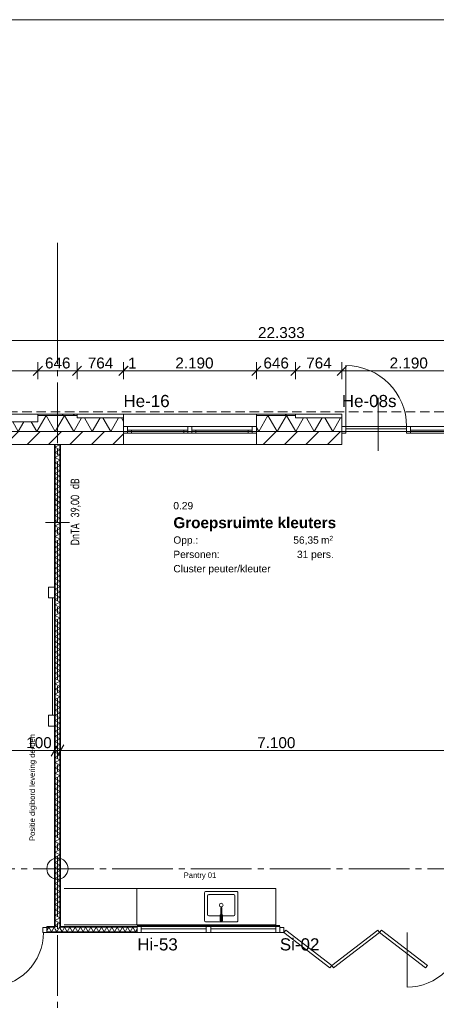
# Model space of a CAD drawing. Header units: millimetres. Extents: x 10 to 584, y 10 to 831.
# Tile 50 of 79: x 144 to 212, y 669 to 831. Entities that reach past the tile are written whole.
import ezdxf
from ezdxf.xclip import XClip

# ---------------------------------------------------------------- set-up
doc = ezdxf.new("R2010")
doc.units = ezdxf.units.MM
doc.header["$MEASUREMENT"] = 0
doc.header["$XCLIPFRAME"] = 0
doc.linetypes.add('B0204', pattern=[13, 10, -1, 1, -1])
doc.linetypes.add('B0701', pattern=[2.3412, 1.56, -0.7812])
for name, color, linetype in [('21 Buitenwanden', 7, 'Continuous'), ('21 Buitenwanden Deuren', 7, 'Continuous'), ('21 Buitenwanden Deurlabels', 7, 'Continuous'), ('21 Buitenwanden Doorsnede-arcering', 7, 'Continuous'), ('21 Buitenwanden Laagscheidingslijnen', 7, 'Continuous'), ('21 Buitenwanden Raamlabels', 7, 'Continuous'), ('21 Buitenwanden Ramen', 7, 'Continuous'), ('22 NC Binnenwanden', 7, 'Continuous'), ('22 NC Binnenwanden Deuren', 7, 'Continuous'), ('22 NC Binnenwanden Deurlabels', 7, 'Continuous'), ('22 NC Binnenwanden Doorsnede-arcering', 7, 'Continuous'), ('22 NC Binnenwanden Laagscheidingslijnen', 7, 'Continuous'), ('22 NC Binnenwanden Raamlabels', 7, 'Continuous'), ('22 NC Binnenwanden Ramen', 7, 'Continuous'), ('23 Vloeren', 7, 'Continuous'), ('28 Draagconstructies', 7, 'Continuous'), ('73 Keuken', 7, 'Continuous'), ('74 Sanitair', 7, 'Continuous'), ('82 Interieur', 7, 'Continuous'), ('A Stramien', 7, 'Continuous'), ('Maatvoering 1_ 50_100', 7, 'Continuous'), ('Tekst_dim 1_ 50_100', 7, 'Continuous'), ('Z Ruimtefuncties', 7, 'Continuous')]:
    doc.layers.add(name, color=color, linetype=linetype)
doc.styles.add('GENERATED_STYLE_1', font='txt')
doc.styles.add('GENERATED_STYLE_2', font='txt')
doc.styles.add('GENERATED_STYLE_3', font='txt')
pattern_1 = [(45, (78, 259.188), (-4.59619, 4.59619), []), (45, (77.081, 260.107), (-4.59619, 4.59619), [])]
pattern_2 = [(45, (78, 259.188), (-1.767767, 1.767767), [])]
pattern_3 = [(1e-14, (78, 259.1879), (0, 2), [])]
pattern_4 = [(90, (78, 259.1879), (-2, 0), [])]

# ---------------------------------------------------------------- blocks, each defined once
blk = doc.blocks.new('*X50')
at = {"layer": '21 Buitenwanden Doorsnede-arcering', "color": 7, "linetype": 'Continuous', "lineweight": 0}
for p, q in [((111.53, 765.83), (110.76, 764.5)), ((111.53, 765.83), (113.06, 763.19)), ((114.58, 765.83), (113.06, 763.19)), ((114.58, 765.83), (116.11, 763.19)), ((148.11, 765.83), (146.59, 763.19)), ((148.11, 765.83), (149.64, 763.19)), ((151.16, 765.83), (149.64, 763.19)), ((151.16, 765.83), (152.69, 763.19)), ((153.98, 765.43), (152.69, 763.19)), ((154.44, 765.43), (155.73, 763.19)), ((157.03, 765.43), (155.73, 763.19)), ((157.49, 765.43), (158.78, 763.19)), ((160.08, 765.43), (158.78, 763.19)), ((160.54, 765.43), (160.88, 764.84)), ((117.23, 765.13), (116.11, 763.19)), ((118.23, 764.79), (119.15, 763.19)), ((120.08, 764.79), (119.15, 763.19)), ((121.28, 764.79), (122.2, 763.19)), ((123.13, 764.79), (122.2, 763.19)), ((124.33, 764.79), (125.25, 763.19)), ((126.17, 764.79), (125.25, 763.19)), ((127.37, 764.79), (128.3, 763.19)), ((129.22, 764.79), (128.3, 763.19)), ((130.42, 764.79), (131.35, 763.19)), ((132.27, 764.79), (131.35, 763.19)), ((133.47, 764.79), (134.4, 763.19)), ((135.32, 764.79), (134.4, 763.19)), ((136.52, 764.79), (137.44, 763.19)), ((138.37, 764.79), (137.44, 763.19)), ((139.57, 764.79), (140.49, 763.19)), ((141.42, 764.79), (140.49, 763.19)), ((142.62, 764.79), (143.54, 763.19)), ((144.46, 764.79), (143.54, 763.19)), ((145.67, 764.79), (146.59, 763.19))]:
    blk.add_line(p, q, dxfattribs=at)
blk = doc.blocks.new('*X51')
at = {"layer": '21 Buitenwanden Doorsnede-arcering', "color": 7, "linetype": 'Continuous', "lineweight": 0}
for p, q in [((184.69, 765.83), (183.17, 763.19)), ((184.69, 765.83), (186.22, 763.19)), ((187.74, 765.83), (186.22, 763.19)), ((187.74, 765.83), (189.27, 763.19)), ((190.56, 765.43), (189.27, 763.19)), ((191.02, 765.43), (192.32, 763.19)), ((193.61, 765.43), (192.32, 763.19)), ((194.07, 765.43), (195.36, 763.19)), ((196.66, 765.43), (195.36, 763.19)), ((182.78, 763.87), (183.17, 763.19))]:
    blk.add_line(p, q, dxfattribs=at)
blk = doc.blocks.new('*X86')
at = {"layer": '22 NC Binnenwanden Doorsnede-arcering', "color": 7, "linetype": 'Continuous', "lineweight": 0}
blk.add_line((149.83, 681.69), (150.05, 681.56), dxfattribs=at)
blk = doc.blocks.new('*X87')
at = {"layer": '22 NC Binnenwanden Doorsnede-arcering', "color": 7, "linetype": 'Continuous', "lineweight": 0}
for p, q in [((149.62, 760.62), (150.37, 761.05)), ((149.62, 760.62), (150.37, 760.18)), ((149.62, 759.75), (150.37, 760.18)), ((149.62, 759.75), (150.37, 759.32)), ((149.62, 758.88), (150.37, 759.32)), ((149.62, 758.88), (150.37, 758.45)), ((149.62, 758.02), (150.37, 758.45)), ((149.62, 758.02), (150.37, 757.59)), ((149.62, 757.15), (150.37, 757.59)), ((149.62, 757.15), (150.37, 756.72)), ((149.62, 756.29), (150.37, 756.72)), ((149.62, 756.29), (150.37, 755.85)), ((149.62, 755.42), (150.37, 755.85)), ((149.62, 755.42), (150.37, 754.99)), ((149.62, 754.55), (150.37, 754.99)), ((149.62, 754.55), (150.37, 754.12)), ((149.62, 753.69), (150.37, 754.12)), ((149.62, 753.69), (150.37, 753.26)), ((149.62, 752.82), (150.37, 753.26)), ((149.62, 752.82), (150.37, 752.39)), ((149.62, 751.96), (150.37, 752.39)), ((149.62, 751.96), (150.37, 751.52)), ((149.62, 751.09), (150.37, 751.52)), ((149.62, 751.09), (150.37, 750.66)), ((149.62, 750.22), (150.37, 750.66)), ((149.62, 750.22), (150.37, 749.79)), ((149.62, 749.36), (150.37, 749.79)), ((149.62, 749.36), (150.37, 748.93)), ((149.62, 748.49), (150.37, 748.93)), ((149.62, 748.49), (150.37, 748.06)), ((149.62, 747.63), (150.37, 748.06)), ((149.62, 747.63), (150.37, 747.19)), ((149.62, 746.76), (150.37, 747.19)), ((149.62, 746.76), (150.37, 746.33)), ((149.62, 745.89), (150.37, 746.33)), ((149.62, 745.89), (150.37, 745.46)), ((149.62, 745.03), (150.37, 745.46)), ((149.62, 745.03), (150.37, 744.6)), ((149.62, 744.16), (150.37, 744.6)), ((149.62, 744.16), (150.37, 743.73)), ((149.62, 743.3), (150.37, 743.73)), ((149.62, 743.3), (150.37, 742.86)), ((149.62, 742.43), (150.37, 742.86)), ((149.62, 742.43), (150.37, 742)), ((149.62, 741.56), (150.37, 742)), ((149.62, 741.56), (150.37, 741.13)), ((149.62, 740.7), (150.37, 741.13)), ((149.62, 740.7), (150.37, 740.27)), ((149.62, 739.83), (150.37, 740.27)), ((149.62, 739.83), (150.37, 739.4)), ((149.62, 738.97), (150.37, 739.4)), ((149.62, 738.97), (150.37, 738.53)), ((149.62, 738.1), (150.37, 738.53)), ((149.62, 738.1), (150.37, 737.67)), ((149.62, 737.23), (150.37, 737.67)), ((149.62, 737.23), (150.37, 736.8)), ((149.62, 736.37), (150.37, 736.8)), ((149.62, 736.37), (150.37, 735.93)), ((149.62, 735.5), (150.37, 735.93)), ((149.62, 735.5), (150.37, 735.07)), ((149.62, 734.64), (150.37, 735.07)), ((149.62, 734.64), (150.37, 734.2)), ((149.62, 733.77), (150.37, 734.2)), ((149.62, 733.77), (150.37, 733.34)), ((149.62, 732.9), (150.37, 733.34)), ((149.62, 732.9), (150.37, 732.47)), ((149.62, 732.04), (150.37, 732.47)), ((149.62, 732.04), (150.37, 731.6)), ((149.62, 731.17), (150.37, 731.6)), ((149.62, 731.17), (150.37, 730.74)), ((149.62, 730.31), (150.37, 730.74)), ((149.62, 730.31), (150.37, 729.87)), ((149.62, 729.44), (150.37, 729.87)), ((149.62, 729.44), (150.37, 729.01)), ((149.62, 728.57), (150.37, 729.01)), ((149.62, 728.57), (150.37, 728.14)), ((149.62, 727.71), (150.37, 728.14)), ((149.62, 727.71), (150.37, 727.27)), ((149.62, 726.84), (150.37, 727.27)), ((149.62, 726.84), (150.37, 726.41)), ((149.62, 725.98), (150.37, 726.41)), ((149.62, 725.98), (150.37, 725.54)), ((149.62, 725.11), (150.37, 725.54)), ((149.62, 725.11), (150.37, 724.68)), ((149.62, 724.24), (150.37, 724.68)), ((149.62, 724.24), (150.37, 723.81)), ((149.62, 723.38), (150.37, 723.81)), ((149.62, 723.38), (150.37, 722.94)), ((149.62, 722.51), (150.37, 722.94)), ((149.62, 722.51), (150.37, 722.08)), ((149.62, 721.65), (150.37, 722.08)), ((149.62, 721.65), (150.37, 721.21)), ((149.62, 720.78), (150.37, 721.21)), ((149.62, 720.78), (150.37, 720.35)), ((149.62, 719.91), (150.37, 720.35)), ((149.62, 719.91), (150.37, 719.48)), ((149.62, 719.05), (150.37, 719.48)), ((149.62, 719.05), (150.37, 718.61)), ((149.62, 718.18), (150.37, 718.61)), ((149.62, 718.18), (150.37, 717.75)), ((149.62, 717.32), (150.37, 717.75)), ((149.62, 717.32), (150.37, 716.88)), ((149.62, 716.45), (150.37, 716.88)), ((149.62, 716.45), (150.37, 716.02)), ((149.62, 715.58), (150.37, 716.02)), ((149.62, 715.58), (150.37, 715.15)), ((149.62, 714.72), (150.37, 715.15)), ((149.62, 714.72), (150.37, 714.28)), ((149.62, 713.85), (150.37, 714.28)), ((149.62, 713.85), (150.37, 713.42)), ((149.62, 712.99), (150.37, 713.42)), ((149.62, 712.99), (150.37, 712.55)), ((149.62, 712.12), (150.37, 712.55)), ((149.62, 712.12), (150.37, 711.69)), ((149.62, 711.25), (150.37, 711.69)), ((149.62, 711.25), (150.37, 710.82)), ((149.62, 710.39), (150.37, 710.82)), ((149.62, 710.39), (150.37, 709.95)), ((149.62, 709.52), (150.37, 709.95)), ((149.62, 709.52), (150.37, 709.09)), ((149.62, 708.66), (150.37, 709.09)), ((149.62, 708.66), (150.37, 708.22)), ((149.62, 707.79), (150.37, 708.22)), ((149.62, 707.79), (150.37, 707.36)), ((149.62, 706.92), (150.37, 707.36)), ((149.62, 706.92), (150.37, 706.49)), ((149.62, 706.06), (150.37, 706.49)), ((149.62, 706.06), (150.37, 705.62)), ((149.62, 705.19), (150.37, 705.62)), ((149.62, 705.19), (150.37, 704.76)), ((149.62, 704.32), (150.37, 704.76)), ((149.62, 704.32), (150.37, 703.89)), ((149.62, 703.46), (150.37, 703.89)), ((149.62, 703.46), (150.37, 703.03)), ((149.62, 702.59), (150.37, 703.03)), ((149.62, 702.59), (150.37, 702.16)), ((149.62, 701.73), (150.37, 702.16)), ((149.62, 701.73), (150.37, 701.29)), ((149.62, 700.86), (150.37, 701.29)), ((149.62, 700.86), (150.37, 700.43)), ((149.62, 699.99), (150.37, 700.43)), ((149.62, 699.99), (150.37, 699.56)), ((149.62, 699.13), (150.37, 699.56)), ((149.62, 699.13), (150.37, 698.7)), ((149.62, 698.26), (150.37, 698.7)), ((149.62, 698.26), (150.37, 697.83)), ((149.62, 697.4), (150.37, 697.83)), ((149.62, 697.4), (150.37, 696.96)), ((149.62, 696.53), (150.37, 696.96)), ((149.62, 696.53), (150.37, 696.1)), ((149.62, 695.66), (150.37, 696.1)), ((149.62, 695.66), (150.37, 695.23)), ((149.62, 694.8), (150.37, 695.23)), ((149.62, 694.8), (150.37, 694.37)), ((149.62, 693.93), (150.37, 694.37)), ((149.62, 693.93), (150.37, 693.5)), ((149.62, 693.07), (150.37, 693.5)), ((149.62, 693.07), (150.37, 692.63)), ((149.62, 692.2), (150.37, 692.63)), ((149.62, 692.2), (150.37, 691.77)), ((149.62, 691.33), (150.37, 691.77)), ((149.62, 691.33), (150.37, 690.9)), ((149.62, 690.47), (150.37, 690.9)), ((149.62, 690.47), (150.37, 690.04)), ((149.62, 689.6), (150.37, 690.04)), ((149.62, 689.6), (150.37, 689.17)), ((149.62, 688.74), (150.37, 689.17)), ((149.62, 688.74), (150.37, 688.3)), ((149.62, 687.87), (150.37, 688.3)), ((149.62, 687.87), (150.37, 687.44)), ((149.62, 687), (150.37, 687.44)), ((149.62, 687), (150.37, 686.57)), ((149.62, 686.14), (150.37, 686.57)), ((149.62, 686.14), (150.37, 685.71)), ((149.62, 685.27), (150.37, 685.71)), ((149.62, 685.27), (150.37, 684.84)), ((149.62, 684.41), (150.37, 684.84)), ((149.62, 684.41), (150.37, 683.97)), ((149.62, 683.54), (150.37, 683.97)), ((149.62, 683.54), (150.37, 683.11)), ((149.62, 682.67), (150.37, 683.11)), ((149.62, 682.67), (150.37, 682.24)), ((149.62, 681.81), (150.37, 682.24)), ((149.62, 681.81), (149.83, 681.69))]:
    blk.add_line(p, q, dxfattribs=at)
blk = doc.blocks.new('*X453')
at = {"layer": '22 NC Binnenwanden Doorsnede-arcering', "color": 7, "linetype": 'Continuous', "lineweight": 0}
for p, q in [((148.25, 680.99), (148.58, 681.56)), ((149.01, 680.81), (148.58, 681.56)), ((149.01, 680.81), (149.45, 681.56)), ((149.62, 681.25), (149.45, 681.56))]:
    blk.add_line(p, q, dxfattribs=at)
blk = doc.blocks.new('*X454')
at = {"layer": '22 NC Binnenwanden Doorsnede-arcering', "color": 7, "linetype": 'Continuous', "lineweight": 0}
for p, q in [((149.88, 680.81), (149.62, 681.25)), ((149.88, 680.81), (150.31, 681.56)), ((150.37, 681.46), (150.31, 681.56))]:
    blk.add_line(p, q, dxfattribs=at)
blk = doc.blocks.new('*X455')
at = {"layer": '22 NC Binnenwanden Doorsnede-arcering', "color": 7, "linetype": 'Continuous', "lineweight": 0}
for p, q in [((150.75, 680.81), (150.37, 681.46)), ((150.75, 680.81), (151.18, 681.56)), ((151.61, 680.81), (151.18, 681.56)), ((151.61, 680.81), (152.05, 681.56)), ((152.48, 680.81), (152.05, 681.56)), ((152.48, 680.81), (152.91, 681.56)), ((153.34, 680.81), (152.91, 681.56)), ((153.34, 680.81), (153.78, 681.56)), ((154.21, 680.81), (153.78, 681.56)), ((154.21, 680.81), (154.64, 681.56)), ((155.08, 680.81), (154.64, 681.56)), ((155.08, 680.81), (155.51, 681.56)), ((155.94, 680.81), (155.51, 681.56)), ((155.94, 680.81), (156.38, 681.56)), ((156.81, 680.81), (156.38, 681.56)), ((156.81, 680.81), (157.24, 681.56)), ((157.67, 680.81), (157.24, 681.56)), ((157.67, 680.81), (158.11, 681.56)), ((158.54, 680.81), (158.11, 681.56)), ((158.54, 680.81), (158.97, 681.56)), ((159.41, 680.81), (158.97, 681.56)), ((159.41, 680.81), (159.84, 681.56)), ((160.27, 680.81), (159.84, 681.56)), ((160.27, 680.81), (160.71, 681.56)), ((161.14, 680.81), (160.71, 681.56)), ((161.14, 680.81), (161.57, 681.56)), ((162, 680.81), (161.57, 681.56)), ((162, 680.81), (162.44, 681.56)), ((162.87, 680.81), (162.44, 681.56)), ((162.87, 680.81), (163.15, 681.3))]:
    blk.add_line(p, q, dxfattribs=at)
blk = doc.blocks.new('Drawing_2_2', base_point=(78, 259.19))
at = {"layer": '21 Buitenwanden Doorsnede-arcering', "linetype": 'Continuous', "lineweight": 0, "true_color": 0x000000}
h = blk.add_hatch(dxfattribs=at)
h.set_pattern_fill('145_Baksteen_0002', color=18, style=0, pattern_type=2)
h.set_pattern_definition(pattern_1)
h.paths.add_polyline_path([(146.77, 765.83), (153.23, 765.83), (153.23, 766.03), (146.77, 766.03)])
h = blk.add_hatch(dxfattribs=at)
h.set_pattern_fill('145_Baksteen_0002', color=18, style=0, pattern_type=2)
h.set_pattern_definition(pattern_1)
h.paths.add_polyline_path([(160.87, 766.03), (160.87, 765.83), (160.88, 766.03)])
h = blk.add_hatch(dxfattribs=at)
h.set_pattern_fill('145_Baksteen_0002', color=18, style=0, pattern_type=2)
h.set_pattern_definition(pattern_1)
h.paths.add_polyline_path([(182.78, 765.83), (189.23, 765.83), (189.23, 766.03), (182.78, 766.03)])
h = blk.add_hatch(dxfattribs=at)
h.set_pattern_fill('130_Kalkzandsteen_0002', color=18, style=0, pattern_type=2)
h.set_pattern_definition(pattern_2)
h.paths.add_polyline_path([(160.88, 763.19), (110.76, 763.19), (110.76, 761.05), (160.88, 761.05)])
h = blk.add_hatch(dxfattribs=at)
h.set_pattern_fill('130_Kalkzandsteen_0002', color=18, style=0, pattern_type=2)
h.set_pattern_definition(pattern_2)
h.paths.add_polyline_path([(182.78, 761.05), (196.87, 761.05), (196.87, 763.19), (182.78, 763.19)])
at = {"layer": '22 NC Binnenwanden Doorsnede-arcering', "linetype": 'Continuous', "lineweight": 0, "true_color": 0x000000}
h = blk.add_hatch(dxfattribs=at)
h.set_pattern_fill('930_Lijnen_vert_200_0002', color=18, style=0, pattern_type=2)
h.set_pattern_definition(pattern_3)
h.paths.add_polyline_path([(149.5, 761.05), (149.5, 681.69), (149.62, 681.69), (149.62, 761.05)])
h = blk.add_hatch(dxfattribs=at)
h.set_pattern_fill('930_Lijnen_vert_200_0002', color=18, style=0, pattern_type=2)
h.set_pattern_definition(pattern_3)
h.paths.add_polyline_path([(150.37, 761.05), (150.37, 681.69), (150.5, 681.69), (150.5, 761.05)])
h = blk.add_hatch(dxfattribs=at)
h.set_pattern_fill('930_Lijnen_vert_200_0002', color=18, style=0, pattern_type=2)
h.set_pattern_definition(pattern_4)
h.paths.add_polyline_path([(148.25, 681.69), (148.25, 681.56), (149.5, 681.56), (149.5, 681.69)])
h = blk.add_hatch(dxfattribs=at)
h.set_pattern_fill('930_Lijnen_vert_200_0002', color=18, style=0, pattern_type=2)
h.set_pattern_definition(pattern_4)
h.paths.add_polyline_path([(149.62, 681.69), (149.5, 681.69), (149.5, 681.56), (149.62, 681.56)])
h = blk.add_hatch(dxfattribs=at)
h.set_pattern_fill('930_Lijnen_vert_200_0002', color=18, style=0, pattern_type=2)
h.set_pattern_definition(pattern_4)
h.paths.add_polyline_path([(150.5, 681.69), (150.37, 681.69), (150.37, 681.56), (150.5, 681.56)])
h = blk.add_hatch(dxfattribs=at)
h.set_pattern_fill('930_Lijnen_vert_200_0002', color=18, style=0, pattern_type=2)
h.set_pattern_definition(pattern_4)
h.paths.add_polyline_path([(150.5, 681.69), (150.5, 681.56), (163.15, 681.56), (163.15, 681.69)])
h = blk.add_hatch(dxfattribs=at)
h.set_pattern_fill('930_Lijnen_vert_200_0002', color=18, style=0, pattern_type=2)
h.set_pattern_definition(pattern_4)
h.paths.add_polyline_path([(148.25, 680.81), (148.25, 680.69), (163.15, 680.69), (163.15, 680.81)])
at = {"layer": '21 Buitenwanden', "color": 1, "linetype": 'Continuous', "lineweight": 0}
for p, q in [((202.87, 768.71), (202.87, 760.01)), ((146.77, 766.03), (146.77, 764.79)), ((153.23, 766.03), (153.23, 765.43)), ((153.23, 765.43), (160.87, 765.43)), ((160.87, 766.03), (160.87, 765.43)), ((160.88, 765.83), (160.88, 764.03)), ((182.78, 765.83), (182.78, 764.03)), ((189.23, 766.03), (189.23, 765.43)), ((189.23, 765.43), (196.87, 765.43)), ((196.87, 765.43), (196.87, 764.03)), ((117.23, 764.79), (146.77, 764.79)), ((160.88, 764.03), (160.88, 763.19)), ((182.78, 764.03), (182.78, 763.19)), ((196.87, 764.03), (196.87, 763.19))]:
    blk.add_line(p, q, dxfattribs=at)
at = {"layer": '21 Buitenwanden', "color": 2, "linetype": 'Continuous', "lineweight": 0}
for p, q in [((160.88, 766.03), (160.88, 765.83)), ((182.78, 766.03), (182.78, 765.83))]:
    blk.add_line(p, q, dxfattribs=at)
at = {"layer": '21 Buitenwanden', "color": 3, "linetype": 'Continuous', "lineweight": 0}
for p, q in [((160.88, 763.19), (160.88, 762.89)), ((160.88, 762.89), (160.88, 761.05)), ((182.78, 763.19), (182.78, 762.89)), ((182.78, 762.89), (182.78, 761.05)), ((196.87, 763.19), (196.87, 762.89)), ((196.87, 762.89), (196.87, 761.05))]:
    blk.add_line(p, q, dxfattribs=at)
at = {"layer": '21 Buitenwanden', "color": 2, "linetype": 'Continuous', "lineweight": 0, "flags": 128}
for points in [[(153.23, 766.03), (146.77, 766.03)], [(189.23, 766.03), (182.78, 766.03)]]:
    blk.add_lwpolyline(points, dxfattribs=at)
at = {"layer": '21 Buitenwanden', "color": 3, "linetype": 'Continuous', "lineweight": 0, "flags": 128}
for points in [[(110.76, 761.05), (160.88, 761.05)], [(182.78, 761.05), (196.87, 761.05)]]:
    blk.add_lwpolyline(points, dxfattribs=at)
at = {"layer": '21 Buitenwanden Deuren', "color": 1, "linetype": 'Continuous', "lineweight": 0}
for p, q in [((197.54, 764.03), (197.54, 774.03)), ((196.87, 765.83), (196.87, 764.03)), ((196.87, 764.03), (197.54, 764.03)), ((196.87, 762.89), (196.87, 764.03)), ((196.87, 764.03), (196.87, 763.19)), ((196.87, 764.03), (196.87, 763.19)), ((197.54, 764.03), (197.54, 762.89)), ((207.54, 764.03), (197.54, 764.03)), ((197.54, 764.03), (197.54, 763.63)), ((207.54, 762.89), (207.54, 764.03)), ((207.54, 764.03), (208.21, 764.03)), ((207.54, 763.63), (207.54, 764.03)), ((208.21, 764.03), (208.21, 762.89)), ((208.21, 764.03), (218.1, 764.03)), ((197.54, 762.89), (196.87, 762.89)), ((197.54, 763.63), (207.54, 763.63)), ((208.21, 762.89), (207.54, 762.89)), ((218.1, 763.43), (208.21, 763.43))]:
    blk.add_line(p, q, dxfattribs=at)
at = {"layer": '21 Buitenwanden Deuren', "color": 2, "linetype": 'Continuous', "lineweight": 0}
blk.add_line((196.87, 766.03), (196.87, 765.83), dxfattribs=at)
at = {"layer": '21 Buitenwanden Deuren', "color": 3, "linetype": 'Continuous', "lineweight": 0}
for p, q in [((196.87, 763.19), (196.87, 762.89)), ((196.87, 763.19), (196.87, 762.89)), ((196.87, 762.89), (196.87, 761.05))]:
    blk.add_line(p, q, dxfattribs=at)
at = {"layer": '21 Buitenwanden Deuren', "color": 1, "linetype": 'Continuous', "lineweight": 0, "flags": 128}
blk.add_lwpolyline([(208.21, 762.89), (218.1, 762.89), (218.1, 764.03), (208.21, 764.03)], close=True, dxfattribs=at)
at = {"layer": '21 Buitenwanden Deuren', "color": 1, "linetype": 'Continuous', "lineweight": 0}
blk.add_arc((197.54, 764.03), 10, 0, 90, dxfattribs=at)
at = {"layer": '21 Buitenwanden Laagscheidingslijnen', "color": 1, "linetype": 'Continuous', "lineweight": 0}
for p, q in [((153.23, 765.83), (146.77, 765.83)), ((160.88, 765.83), (160.87, 765.83)), ((189.23, 765.83), (182.78, 765.83))]:
    blk.add_line(p, q, dxfattribs=at)
at = {"layer": '21 Buitenwanden Laagscheidingslijnen', "color": 3, "linetype": 'Continuous', "lineweight": 0}
for p, q in [((160.88, 763.19), (110.76, 763.19)), ((196.87, 763.19), (182.78, 763.19))]:
    blk.add_line(p, q, dxfattribs=at)
at = {"layer": '21 Buitenwanden Ramen', "color": 1, "linetype": 'Continuous', "lineweight": 0}
for p, q in [((117.23, 766.03), (146.77, 766.03)), ((153.23, 766.03), (160.87, 766.03)), ((160.88, 765.83), (160.88, 764.03)), ((182.78, 765.83), (182.78, 764.03)), ((189.23, 766.03), (196.87, 766.03)), ((161.55, 764.03), (160.88, 764.03)), ((160.88, 764.03), (160.88, 763.19)), ((160.88, 764.03), (160.88, 763.19)), ((161.55, 763.43), (161.55, 764.03)), ((171.49, 764.03), (161.55, 764.03)), ((171.83, 764.03), (171.49, 764.03)), ((171.49, 764.03), (171.49, 763.43)), ((172.16, 764.03), (171.83, 764.03)), ((172.16, 763.43), (172.16, 764.03)), ((182.11, 764.03), (172.16, 764.03)), ((182.78, 764.03), (182.11, 764.03)), ((182.11, 764.03), (182.11, 763.43)), ((182.78, 764.03), (182.78, 763.19)), ((182.78, 764.03), (182.78, 763.19)), ((160.88, 762.89), (161.55, 762.89)), ((161.55, 762.89), (161.55, 763.43)), ((162.22, 763.43), (161.55, 763.43)), ((161.55, 763.43), (161.55, 762.89)), ((161.55, 762.89), (162.22, 762.89)), ((162.22, 762.89), (162.22, 763.43)), ((170.82, 763.43), (162.22, 763.43)), ((162.22, 763.16), (170.82, 763.16)), ((162.22, 762.89), (170.82, 762.89)), ((162.22, 762.89), (170.82, 762.89)), ((171.49, 763.43), (170.82, 763.43)), ((170.82, 763.43), (170.82, 762.89)), ((170.82, 762.89), (171.49, 762.89)), ((171.49, 763.43), (171.49, 762.89)), ((171.49, 762.89), (171.49, 763.43)), ((171.49, 762.89), (171.83, 762.89)), ((171.83, 762.89), (172.16, 762.89)), ((172.16, 762.89), (172.16, 763.43)), ((172.83, 763.43), (172.16, 763.43)), ((172.16, 763.43), (172.16, 762.89)), ((172.16, 762.89), (172.83, 762.89)), ((172.83, 762.89), (172.83, 763.43)), ((181.44, 763.43), (172.83, 763.43)), ((172.83, 763.16), (181.44, 763.16)), ((172.83, 762.89), (181.44, 762.89)), ((172.83, 762.89), (181.44, 762.89)), ((182.11, 763.43), (181.44, 763.43)), ((181.44, 763.43), (181.44, 762.89)), ((181.44, 762.89), (182.11, 762.89)), ((182.11, 763.43), (182.11, 762.89)), ((182.11, 762.89), (182.11, 763.43)), ((182.11, 762.89), (182.78, 762.89))]:
    blk.add_line(p, q, dxfattribs=at)
at = {"layer": '21 Buitenwanden Ramen', "color": 9, "linetype": 'Continuous', "lineweight": 0}
for p, q in [((160.88, 766.03), (182.78, 766.03)), ((160.88, 761.05), (182.78, 761.05))]:
    blk.add_line(p, q, dxfattribs=at)
at = {"layer": '21 Buitenwanden Ramen', "color": 2, "linetype": 'Continuous', "lineweight": 0}
for p, q in [((160.88, 766.03), (160.88, 765.83)), ((182.78, 766.03), (182.78, 765.83))]:
    blk.add_line(p, q, dxfattribs=at)
at = {"layer": '21 Buitenwanden Ramen', "color": 3, "linetype": 'Continuous', "lineweight": 0}
for p, q in [((160.88, 763.19), (160.88, 762.89)), ((160.88, 763.19), (160.88, 762.89)), ((160.88, 762.89), (160.88, 761.05)), ((182.78, 763.19), (182.78, 762.89)), ((182.78, 763.19), (182.78, 762.89)), ((182.78, 762.89), (182.78, 761.05))]:
    blk.add_line(p, q, dxfattribs=at)
at = {"layer": '21 Buitenwanden Ramen', "color": 1, "linetype": 'Continuous', "lineweight": 0, "flags": 128}
for points in [[(117.23, 766.03), (117.23, 764.79), (146.77, 764.79), (146.77, 766.03)], [(153.23, 766.03), (153.23, 765.43), (160.87, 765.43), (160.87, 766.03)], [(189.23, 766.03), (189.23, 765.43), (196.87, 765.43), (196.87, 766.03)]]:
    blk.add_lwpolyline(points, close=True, dxfattribs=at)
at = {"layer": '22 NC Binnenwanden', "color": 1, "linetype": 'Continuous', "lineweight": 0}
for p, q in [((148.25, 681.56), (148.25, 681.69)), ((148.25, 681.49), (148.25, 681.56)), ((148.25, 680.81), (148.25, 681.49)), ((163.15, 681.56), (163.15, 681.69)), ((163.15, 680.81), (163.15, 681.56)), ((148.25, 680.69), (148.25, 680.81)), ((163.15, 680.69), (163.15, 680.81))]:
    blk.add_line(p, q, dxfattribs=at)
at = {"layer": '22 NC Binnenwanden', "color": 1, "linetype": 'Continuous', "lineweight": 0, "flags": 128}
for points in [[(149.5, 761.05), (149.5, 681.69)], [(149.5, 761.05), (149.62, 761.05)], [(149.62, 761.05), (150.37, 761.05)], [(150.37, 761.05), (150.5, 761.05)], [(150.5, 681.69), (150.5, 761.05)], [(149.5, 681.69), (148.25, 681.69)], [(163.15, 681.69), (150.5, 681.69)], [(148.25, 680.69), (163.15, 680.69)]]:
    blk.add_lwpolyline(points, dxfattribs=at)
at = {"layer": '22 NC Binnenwanden', "color": 9, "linetype": 'Continuous', "lineweight": 0, "flags": 128}
for points in [[(138.69, 680.69), (138.69, 671.69, 0.414214), (147.69, 680.69)], [(207.65, 680.69), (207.65, 671.69, 0.414214), (216.65, 680.69)]]:
    blk.add_lwpolyline(points, format="xyb", dxfattribs=at)
at = {"layer": '22 NC Binnenwanden Deuren', "color": 1, "linetype": 'Continuous', "lineweight": 0}
for p, q in [((147.58, 680.69), (147.58, 681.49)), ((147.58, 681.49), (148.25, 681.49)), ((148.25, 681.56), (148.25, 681.69)), ((148.25, 681.49), (148.25, 681.56)), ((148.25, 681.49), (148.25, 680.69)), ((148.25, 680.81), (148.25, 681.49)), ((148.25, 680.81), (148.25, 681.49)), ((186.65, 681.56), (186.65, 681.69)), ((186.65, 681.49), (186.65, 681.56)), ((186.65, 681.49), (187.32, 681.49)), ((186.65, 680.69), (186.65, 681.49)), ((186.65, 680.81), (186.65, 681.49)), ((186.65, 680.81), (186.65, 681.49)), ((187.32, 681.49), (187.32, 680.69)), ((187.32, 680.69), (187.62, 681.08)), ((187.62, 681.08), (195.21, 675.27)), ((195.21, 675.27), (202.79, 681.08)), ((202.79, 681.08), (203.09, 680.69)), ((203.09, 680.69), (203.4, 681.08)), ((203.4, 681.08), (210.98, 675.27)), ((148.25, 680.69), (147.58, 680.69)), ((148.25, 680.69), (148.25, 680.81)), ((148.25, 680.69), (148.25, 680.81)), ((186.65, 680.69), (186.65, 680.81)), ((186.65, 680.69), (186.65, 680.81)), ((187.32, 680.69), (186.65, 680.69)), ((194.9, 674.88), (187.32, 680.69)), ((203.09, 680.69), (195.51, 674.88)), ((210.68, 674.88), (203.09, 680.69)), ((195.21, 675.27), (194.9, 674.88)), ((195.51, 674.88), (195.21, 675.27)), ((210.98, 675.27), (210.68, 674.88))]:
    blk.add_line(p, q, dxfattribs=at)
at = {"layer": '22 NC Binnenwanden Laagscheidingslijnen', "color": 9, "linetype": 'Continuous', "lineweight": 0}
for p, q in [((149.62, 761.05), (149.62, 681.69)), ((150.37, 761.05), (150.37, 681.69)), ((148.25, 681.56), (149.5, 681.56)), ((149.5, 681.56), (149.62, 681.56)), ((149.62, 681.69), (149.62, 681.56)), ((149.62, 681.69), (149.62, 681.56)), ((150.37, 681.56), (150.37, 681.69)), ((150.37, 681.56), (150.37, 681.69)), ((150.37, 681.56), (150.5, 681.56)), ((150.5, 681.56), (163.15, 681.56)), ((148.25, 680.81), (149.62, 680.81)), ((149.62, 680.81), (150.37, 680.81)), ((150.37, 680.81), (163.15, 680.81))]:
    blk.add_line(p, q, dxfattribs=at)
at = {"layer": '22 NC Binnenwanden Ramen', "color": 1, "linetype": 'Continuous', "lineweight": 0}
for p, q in [((163.15, 681.83), (163.82, 681.83)), ((163.15, 681.56), (163.15, 681.69)), ((163.15, 681.56), (163.15, 681.69)), ((163.15, 680.81), (163.15, 681.56)), ((163.15, 680.81), (163.15, 681.56)), ((163.82, 681.83), (163.82, 680.69)), ((163.82, 681.83), (174.52, 681.83)), ((174.52, 681.26), (163.82, 681.26)), ((174.52, 680.69), (174.52, 681.83)), ((174.52, 681.83), (174.9, 681.83)), ((174.9, 681.83), (175.27, 681.83)), ((175.27, 681.83), (175.27, 680.69)), ((175.27, 681.83), (185.98, 681.83)), ((185.98, 681.26), (175.27, 681.26)), ((185.98, 680.69), (185.98, 681.83)), ((185.98, 681.83), (186.65, 681.83)), ((186.65, 681.56), (186.65, 681.69)), ((186.65, 681.56), (186.65, 681.69)), ((186.65, 680.81), (186.65, 681.56)), ((186.65, 680.81), (186.65, 681.56)), ((163.15, 680.69), (163.15, 680.81)), ((163.15, 680.69), (163.15, 680.81)), ((163.82, 680.69), (163.15, 680.69)), ((174.52, 680.69), (163.82, 680.69)), ((174.9, 680.69), (174.52, 680.69)), ((175.27, 680.69), (174.9, 680.69)), ((185.98, 680.69), (175.27, 680.69)), ((186.65, 680.69), (185.98, 680.69)), ((186.65, 680.69), (186.65, 680.81)), ((186.65, 680.69), (186.65, 680.81))]:
    blk.add_line(p, q, dxfattribs=at)
at = {"layer": '22 NC Binnenwanden Ramen', "color": 9, "linetype": 'Continuous', "lineweight": 0}
for p, q in [((186.65, 681.69), (163.15, 681.69)), ((186.65, 680.69), (163.15, 680.69))]:
    blk.add_line(p, q, dxfattribs=at)
at = {"layer": '23 Vloeren', "color": 1, "linetype": 'B0701', "lineweight": 0, "flags": 128}
blk.add_lwpolyline([(373.24, 759.79), (373.24, 766.43), (74.76, 766.43), (74.76, 472.29)], dxfattribs=at)
at = {"layer": '23 Vloeren', "color": 1, "linetype": 'Continuous', "lineweight": 0, "flags": 128}
blk.add_lwpolyline([(96, 265.19), (370, 265.19), (370, 439.19), (366, 439.19), (366, 570.05), (420.61, 570.05), (420.61, 554.05), (510, 554.05), (510, 626.69), (459.92, 626.69), (459.92, 683.69), (510, 683.69), (510, 757.19), (294, 757.19), (294, 763.19), (78, 763.19), (78, 475.19), (96, 475.19)], close=True, dxfattribs=at)
at = {"layer": '28 Draagconstructies', "color": 3, "linetype": 'Continuous', "lineweight": 0, "flags": 128}
blk.add_lwpolyline([(148.25, 691.19, 0.414214), (150, 689.44, 0.414214), (151.75, 691.19, 0.414214), (150, 692.94, 0.414214)], format="xyb", close=True, dxfattribs=at)
at = {"layer": '74 Sanitair', "color": 1, "linetype": 'Continuous', "lineweight": 0}
for p, q in [((163.1, 687.94), (168.1, 687.94)), ((168.1, 687.94), (174.1, 687.94)), ((180, 687.94), (186, 687.94)), ((186, 687.94), (186, 681.94)), ((163.1, 681.94), (168.1, 681.94)), ((168.1, 681.94), (174.1, 681.94)), ((180, 681.94), (186, 681.94))]:
    blk.add_line(p, q, dxfattribs=at)
at = {"layer": '82 Interieur', "color": 1, "linetype": 'Continuous', "lineweight": 0}
for p, q in [((151.1, 687.94), (157.1, 687.94)), ((157.1, 687.94), (163.1, 687.94)), ((163.1, 687.94), (163.1, 681.94)), ((174, 687.94), (180, 687.94)), ((174.75, 683.64), (174.75, 686.74)), ((174.95, 686.94), (179.05, 686.94)), ((179.25, 686.74), (179.25, 683.64)), ((179.05, 683.44), (174.95, 683.44)), ((157.1, 681.94), (151.1, 681.94)), ((163.1, 681.94), (157.1, 681.94)), ((174, 681.94), (180, 681.94))]:
    blk.add_line(p, q, dxfattribs=at)
at = {"layer": '82 Interieur', "color": 1, "linetype": 'Continuous', "lineweight": 0, "flags": 128}
for points in [[(149.5, 735.77), (149.5, 737.57), (148.5, 737.57), (148.5, 735.77)], [(149.2, 716.47), (149.2, 735.77), (149.5, 735.77), (149.5, 716.47)], [(149.5, 716.47), (149.5, 714.67), (148.5, 714.67), (148.5, 716.47)], [(176.81, 683.61), (176.91, 683.61), (176.91, 683.26), (176.81, 683.26)], [(177.2, 683.61), (177.2, 683.26), (177.09, 683.26), (177.09, 683.61)]]:
    blk.add_lwpolyline(points, close=True, dxfattribs=at)
for points in [[(174.45, 687.44), (179.55, 687.44, -0.414214), (179.75, 687.24), (179.75, 682.64, -0.414214), (179.55, 682.44), (174.45, 682.44, -0.414214), (174.25, 682.64), (174.25, 687.24, -0.414214)], [(176.91, 684.72, -1), (177.09, 684.72), (177.09, 682.74, -1), (176.91, 682.74)], [(176.8, 683.25), (176.91, 683.25), (176.91, 682.74, 1), (177.09, 682.74), (177.09, 683.25), (177.2, 683.25), (177.2, 682.6), (176.8, 682.6)]]:
    blk.add_lwpolyline(points, format="xyb", close=True, dxfattribs=at)
at = {"layer": '82 Interieur', "color": 1, "linetype": 'Continuous', "lineweight": 0}
blk.add_circle((177, 685.19), 0.3, dxfattribs=at)
for centre, start, end in [((174.95, 686.74), 90, 180), ((179.05, 686.74), 0, 90), ((174.95, 683.64), 180, 270), ((179.05, 683.64), 270, 0)]:
    blk.add_arc(centre, 0.2, start, end, dxfattribs=at)
blk.add_point((174.95, 686.94), dxfattribs=at)
at = {"layer": 'A Stramien', "color": 9, "linetype": 'B0204', "lineweight": 0}
for p, q in [((150, 784.27), (150, 794.27)), ((150, 784.27), (150, 233.2)), ((68, 763.19), (520.56, 763.19)), ((68, 691.19), (520.56, 691.19))]:
    blk.add_line(p, q, dxfattribs=at)
at = {"layer": 'Maatvoering 1_ 50_100', "color": 1, "linetype": 'Continuous', "lineweight": 0}
for p, q in [((75.16, 778.19), (298.49, 778.19)), ((147.52, 773.93), (146.02, 772.43)), ((146.77, 771.78), (146.77, 774.59)), ((153.98, 773.93), (152.48, 772.43)), ((153.23, 771.78), (153.23, 774.59)), ((160.12, 772.43), (161.62, 773.93)), ((161.63, 773.93), (160.13, 772.43)), ((160.87, 771.78), (160.87, 774.59)), ((160.88, 771.78), (160.88, 774.59)), ((183.53, 773.93), (182.03, 772.43)), ((182.78, 771.78), (182.78, 774.59)), ((189.98, 773.93), (188.48, 772.43)), ((189.23, 771.78), (189.23, 774.59)), ((197.62, 773.93), (196.12, 772.43)), ((196.87, 771.78), (196.87, 774.59)), ((117.23, 773.18), (146.77, 773.18)), ((146.77, 773.18), (153.23, 773.18)), ((153.23, 773.18), (160.87, 773.18)), ((160.87, 773.18), (160.88, 773.18)), ((160.88, 773.18), (182.78, 773.18)), ((182.78, 773.18), (189.23, 773.18)), ((189.23, 773.18), (196.87, 773.18)), ((196.87, 773.18), (218.77, 773.18)), ((149.5, 709.25), (149.5, 712.07)), ((150.5, 709.25), (150.5, 712.07)), ((80.14, 710.66), (149.5, 710.66)), ((150.04, 711.6), (148.96, 709.72)), ((149.5, 710.66), (150.5, 710.66)), ((151.04, 711.6), (149.96, 709.72)), ((150.5, 710.66), (221.5, 710.66))]:
    blk.add_line(p, q, dxfattribs=at)
at = {"layer": 'Tekst_dim 1_ 50_100', "color": 1, "linetype": 'Continuous', "lineweight": 0}
for p, q in [((148.01, 748.18), (151.99, 748.18)), ((151.99, 748.18), (152, 748.18))]:
    blk.add_line(p, q, dxfattribs=at)
at = {"layer": '73 Keuken', "color": 4, "linetype": 'Continuous', "lineweight": 0}
for name in ['*X50', '*X51', '*X87', '*X453', '*X454', '*X86', '*X455']:
    blk.add_blockref(name, (0, 0), dxfattribs=at)
at = {"layer": '21 Buitenwanden Deurlabels', "color": 2, "linetype": 'Continuous', "lineweight": 0, "insert": (196.87, 767.18), "char_height": 2, "attachment_point": 7, "style": 'GENERATED_STYLE_1'}
blk.add_mtext('\\A1;{\\pql;\\fArial|b0|i0|c0|p38;He-08s}', dxfattribs=at)
at = {"layer": '21 Buitenwanden Raamlabels', "color": 2, "linetype": 'Continuous', "lineweight": 0, "insert": (160.88, 767.18), "char_height": 2, "attachment_point": 7, "style": 'GENERATED_STYLE_1'}
blk.add_mtext('\\A1;{\\pql;\\fArial|b0|i0|c0|p38;He-16}', dxfattribs=at)
at = {"layer": '22 NC Binnenwanden Deurlabels', "color": 2, "linetype": 'Continuous', "lineweight": 0, "insert": (186.65, 679.73), "char_height": 2, "attachment_point": 1, "style": 'GENERATED_STYLE_1'}
blk.add_mtext('\\A1;{\\pql;\\fArial|b0|i0|c0|p38;Si-02}', dxfattribs=at)
at = {"layer": '22 NC Binnenwanden Raamlabels', "color": 2, "linetype": 'Continuous', "lineweight": 0, "insert": (163.15, 679.73), "char_height": 2, "attachment_point": 1, "style": 'GENERATED_STYLE_1'}
blk.add_mtext('\\A1;{\\pql;\\fArial|b0|i0|c0|p38;Hi-53}', dxfattribs=at)
at = {"layer": '82 Interieur', "color": 2, "linetype": 'Continuous', "lineweight": 0, "insert": (146.56, 695.75), "char_height": 0.9, "attachment_point": 7, "rotation": 90, "style": 'GENERATED_STYLE_1'}
blk.add_mtext('\\A1;{\\pql;\\fArial|b0|i0|c0|p38;P\\fArial|b0|i0|c0|p38;ositie digibord levering derden}', dxfattribs=at)
at = {"layer": '82 Interieur', "color": 2, "linetype": 'Continuous', "lineweight": 0, "insert": (170.8, 689.4), "char_height": 0.9, "attachment_point": 7, "style": 'GENERATED_STYLE_1'}
blk.add_mtext('\\A1;{\\pql;\\fArial|b0|i0|c0|p38;Pantry 01}', dxfattribs=at)
at = {"layer": 'Maatvoering 1_ 50_100', "color": 2, "linetype": 'Continuous', "lineweight": 0, "char_height": 1.8, "attachment_point": 7, "style": 'GENERATED_STYLE_1'}
for s, insert, width in [('\\A1;{\\pql;\\fArial|b0|i0|c0|p38;22.333}', (183.06, 778.55), 7.5209), ('\\A1;{\\pql;\\fArial|b0|i0|c0|p38;646}', (147.95, 773.54), 4.0978), ('\\A1;{\\pql;\\fArial|b0|i0|c0|p38;764}', (155, 773.54), 4.0978), ('\\A1;{\\pql;\\fArial|b0|i0|c0|p38;1}', (161.63, 773.54), 1.3659), ('\\A1;{\\pql;\\fArial|b0|i0|c0|p38;2.190}', (169.43, 773.54), 6.155), ('\\A1;{\\pql;\\fArial|b0|i0|c0|p38;646}', (183.95, 773.54), 4.0978), ('\\A1;{\\pql;\\fArial|b0|i0|c0|p38;764}', (191, 773.54), 4.0978), ('\\A1;{\\pql;\\fArial|b0|i0|c0|p38;2.190}', (204.75, 773.54), 6.155), ('\\A1;{\\pql;\\fArial|b0|i0|c0|p38;100}', (144.86, 711.02), 4.0978), ('\\A1;{\\pql;\\fArial|b0|i0|c0|p38;7.100}', (182.92, 711.02), 6.155)]:
    blk.add_mtext(s, dxfattribs=dict(at, insert=insert, width=width))
at = {"layer": 'Tekst_dim 1_ 50_100', "color": 2, "linetype": 'Continuous', "lineweight": 0, "insert": (152.18, 744.45), "char_height": 1.4, "attachment_point": 1, "rotation": 90, "style": 'GENERATED_STYLE_3'}
blk.add_mtext('\\A1;{\\W0.750000x;\\pql;\\pt0,30;\\fCalibri|b0|i0|c0|p34;DnTA \\fCalibri|b0|i0|c0|p34;\\A1{\\H.66x;\\S^  ;}\\fCalibri|b0|i0|c0|p34;\\fCalibri|b0|i0|c0|p34;\\A1{\\H.66x;\\S^  ;}\\fCalibri|b0|i0|c0|p34;\\fCalibri|b0|i0|c0|p34;\\fCalibri|b0|i0|c0|p34;\\fCalibri|b0|i0|c0|p34;\\fCalibri|b0|i0|c0|p34;\\fCalibri|b0|i0|c0|p34;39,00 \\fCalibri|b0|i0|c0|p34;\\A1{\\H.66x;\\S^  ;}\\fCalibri|b0|i0|c0|p34;\\fCalibri|b0|i0|c0|p34;\\A1{\\H.66x;\\S^  ;}\\fCalibri|b0|i0|c0|p34;\\fCalibri|b0|i0|c0|p34;\\fCalibri|b0|i0|c0|p34;\\fCalibri|b0|i0|c0|p34;\\fCalibri|b0|i0|c0|p34;\\fCalibri|b0|i0|c0|p34;dB\\fCalibri|b0|i0|c0|p34;\\A1{\\H.66x;\\S^  ;}\\fCalibri|b0|i0|c0|p34;\\fCalibri|b0|i0|c0|p34;\\A1{\\H.66x;\\S^  ;}\\fCalibri|b0|i0|c0|p34;\\fCalibri|b0|i0|c0|p34;\\fCalibri|b0|i0|c0|p34;\\fCalibri|b0|i0|c0|p34;\\fCalibri|b0|i0|c0|p34;\\fCalibri|b0|i0|c0|p34;\\fCalibri|b0|i0|c0|p34;\\fCalibri|b0|i0|c0|p34;\\fCalibri|b0|i0|c0|p34;\\fCalibri|b0|i0|c0|p34;\\fCalibri|b0|i0|c0|p34;\\fCalibri|b0|i0|c0|p34;\\fCalibri|b0|i0|c0|p34;\\fCalibri|b0|i0|c0|p34;\\fCalibri|b0|i0|c0|p34;\\fCalibri|b0|i0|c0|p34;\\fCalibri|b0|i0|c0|p34;\\fCalibri|b0|i0|c0|p34;\\fCalibri|b0|i0|c0|p34;\\fCalibri|b0|i0|c0|p34;\\fCalibri|b0|i0|c0|p34;\\fCalibri|b0|i0|c0|p34;\\fCalibri|b0|i0|c0|p34;\\fCalibri|b0|i0|c0|p34;\\fCalibri|b0|i0|c0|p34;\\fCalibri|b0|i0|c0|p34;}', dxfattribs=at)
at = {"layer": 'Z Ruimtefuncties', "color": 2, "linetype": 'Continuous', "lineweight": 0, "attachment_point": 1}
for s, insert, char_height, style in [('\\A1;{\\pql;\\pt0;\\fArial|b0|i0|c0|p38;0.29}', (169.1, 751.57), 1.2, 'GENERATED_STYLE_1'), ('\\A1;{\\pql;\\pt0;\\fArial|b1|i0|c0|p38;Groepsruimte kleuters}', (169.1, 749.07), 1.8, 'GENERATED_STYLE_2'), ('\\A1;{\\pql;\\pt0;\\fArial|b0|i0|c0|p38;Opp.: }', (169.1, 745.91), 1.2, 'GENERATED_STYLE_1'), ('\\A1;{\\pql;\\fArial|b0|i0|c0|p38;56,35}', (188.87, 745.91), 1.2, 'GENERATED_STYLE_1'), ('\\A1;{\\pql;\\fArial|b0|i0|c0|p38;2}', (194.81, 746), 0.8, 'GENERATED_STYLE_1'), ('\\A1;{\\pql;\\fArial|b0|i0|c0|p38; m}', (192.97, 745.91), 1.2, 'GENERATED_STYLE_1'), ('\\A1;{\\pql;\\pt0;\\fArial|b0|i0|c0|p38;Personen: }', (169.1, 743.55), 1.2, 'GENERATED_STYLE_1'), ('\\A1;{\\pql;\\pt0;\\fArial|b0|i0|c0|p38;31 pers.}', (189.48, 743.55), 1.2, 'GENERATED_STYLE_1'), ('\\A1;{\\pql;\\pt0;\\fArial|b0|i0|c0|p38;Cluster peuter/kleuter}', (169.1, 741.19), 1.2, 'GENERATED_STYLE_1')]:
    blk.add_mtext(s, dxfattribs=dict(at, insert=insert, char_height=char_height, style=style))

msp = doc.modelspace()

# ---------------------------------------------------------------- linework, layer by layer
at = {"color": 1, "linetype": 'Continuous', "lineweight": 0, "flags": 128}
msp.add_lwpolyline([(10, 10), (584, 10), (584, 831), (10, 831)], close=True, dxfattribs=at)

# ---------------------------------------------------------------- next in the draw order: block references
at = {"color": 4, "linetype": 'Continuous', "lineweight": 0}
ref = msp.add_blockref('Drawing_2_2', (78, 259.19), dxfattribs=at)
XClip(ref).set_block_clipping_path([(30, 141.736842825), (586.5626696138, 806.4087291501)])

doc.saveas('drawing.dxf')
